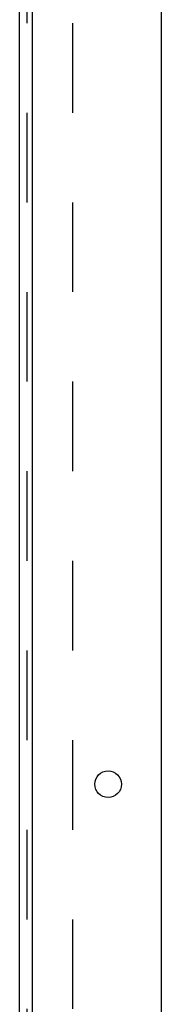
# Model space of a CAD drawing. Header units: inches. Extents: x 0 to 267, y 0 to 173.
# Tile 17 of 22: x 161.06 to 163.39, y 91.86 to 108.01. Entities that reach past the tile are written whole.
import ezdxf

# ---------------------------------------------------------------- set-up
doc = ezdxf.new("R2010")
doc.units = ezdxf.units.IN
doc.header["$LTSCALE"] = 14.6988
doc.header["$MEASUREMENT"] = 0
doc.linetypes.add('HIDDEN', pattern=[0.2, 0.1, -0.1])
doc.layers.get('0').update_dxf_attribs({"linetype": 'CONTINUOUS'})
doc.layers.add('SUBPANEL', color=7, linetype='CONTINUOUS')

msp = doc.modelspace()

# ---------------------------------------------------------------- linework, layer by layer
at = {"color": 3, "linetype": 'Continuous'}
for p, q in [((163.386, 122.816), (163.386, 55.024)), ((161.261, 119.42), (161.261, 57.045))]:
    msp.add_line(p, q, dxfattribs=at)
msp.add_circle((162.511, 95.47), 0.219, dxfattribs=at)
at = {"layer": 'SUBPANEL', "color": 3, "linetype": 'Continuous'}
msp.add_line((161.057, 59.076), (161.057, 118.764), dxfattribs=at)
at = {"layer": 'SUBPANEL', "color": 8, "linetype": 'HIDDEN'}
for p, q in [((161.182, 60.916), (161.182, 116.924)), ((161.932, 65.326), (161.932, 112.514))]:
    msp.add_line(p, q, dxfattribs=at)

doc.saveas('drawing.dxf')
